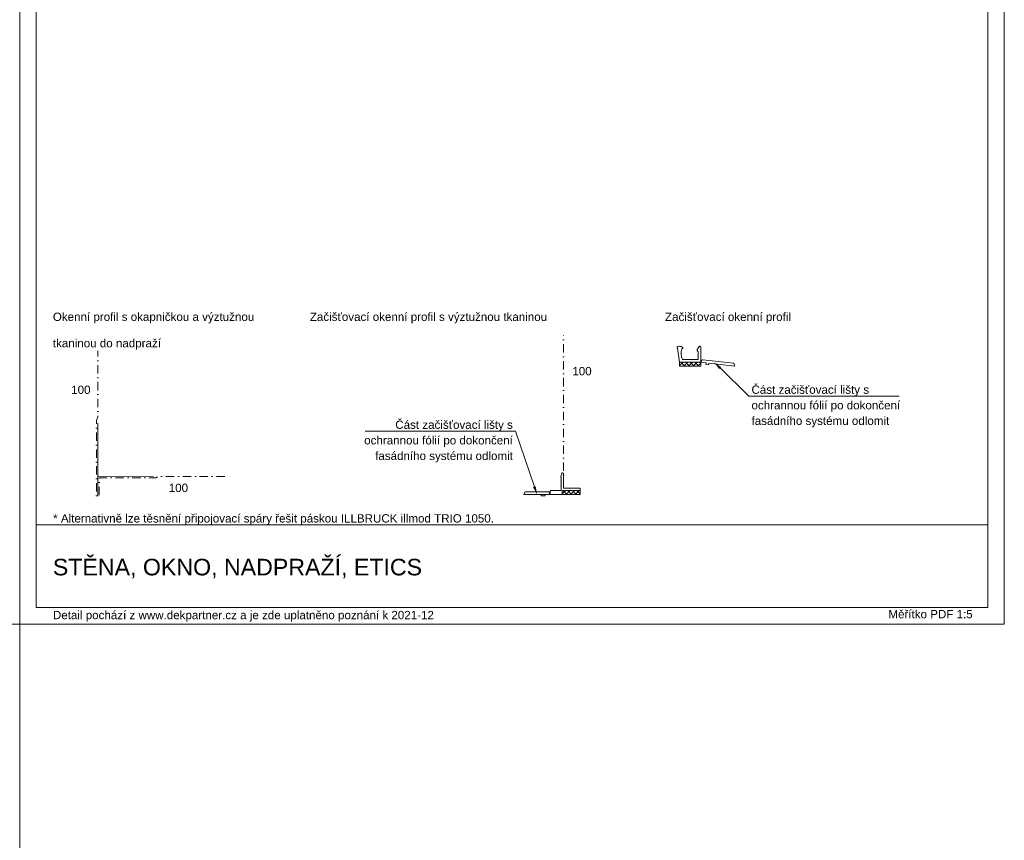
# Model space of a CAD drawing. Header units: millimetres. Extents: x -206567 to 17111, y -22400 to 134443.
# Tile 1 of 22: x -205434 to -203949, y 58544 to 59781. Entities that reach past the tile are written whole.
import ezdxf
from ezdxf.xclip import XClip

# ---------------------------------------------------------------- set-up
doc = ezdxf.new("R2010")
doc.units = ezdxf.units.MM
doc.header["$MEASUREMENT"] = 0
doc.header["$XCLIPFRAME"] = 0
doc.linetypes.add('VÝZTUŽNÁ_SÍŤ', pattern=[25.4, 12.7, -6.35, 0, -6.35])
for name, color, linetype in [('POHLED ZÁPADNÍ_1__K EXPEDICI', 7, 'Continuous'), ('POHLED ZÁPADNÍ_1__ZÁPATÍ', 7, 'Continuous'), ('POHLED ZÁPADNÍ_1_Defpoints', 7, 'Continuous'), ('POHLED ZÁPADNÍ_1_DEK_KÓTY', 7, 'Continuous'), ('POHLED ZÁPADNÍ_1_DEK_POPIS', 7, 'Continuous'), ('POHLED ZÁPADNÍ_1_DEK_SLABA', 7, 'Continuous'), ('POHLED ZÁPADNÍ_1_DEK_Výztužná síť', 7, 'Continuous'), ('POHLED ZÁPADNÍ_1_DEK_WinDEK', 7, 'Continuous'), ('POHLED ZÁPADNÍ_1_DEK_ŠRAFY', 7, 'Continuous'), ('POHLED ZÁPADNÍ_1_moje-rastr-pozn', 7, 'Continuous')]:
    doc.layers.add(name, color=color, linetype=linetype)
doc.styles.add('GENEROVANÝ_STYL_1', font='txt')

# ---------------------------------------------------------------- blocks, each defined once
blk = doc.blocks.new('Kresba_1_1', base_point=(-208410.3, 58942.6))
at = {"layer": 'POHLED ZÁPADNÍ_1_DEK_KÓTY', "linetype": 'Continuous', "lineweight": 18}
for points in [[(-204379.4, 59254.4), (-204376.5, 59257.4), (-204386.9, 59264.6)], [(-204656, 59077.6), (-204659.9, 59076.2), (-204653.9, 59065.1)]]:
    blk.add_hatch(color=6, dxfattribs=at).paths.add_polyline_path(points)
at = {"layer": 'POHLED ZÁPADNÍ_1_DEK_ŠRAFY', "linetype": 'Continuous', "lineweight": 18}
h = blk.add_hatch(dxfattribs=at)
h.set_pattern_fill('ANSI37_0001', color=3, style=0, pattern_type=2)
h.set_pattern_definition([(315, (-109474.5844, -549481.6877), (3.535533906, 3.535533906), []), (225, (-109474.5844, -549481.6877), (-3.535533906, 3.535533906), [])])
h.paths.add_polyline_path([(-204438.9, 59264.7), (-204438.9, 59258.7), (-204406.9, 59258.7), (-204406.9, 59264.7)])
h = blk.add_hatch(dxfattribs=at)
h.set_pattern_fill('ANSI37_0001', color=3, style=0, pattern_type=2)
h.set_pattern_definition([(135, (-296585.6, -530652.1483), (3.42504847, 3.42504847), []), (45, (-296585.6, -530652.1483), (-3.42504847, 3.42504847), [])])
h.paths.add_polyline_path([(-204588.9, 59070.9), (-204615.9, 59070.9), (-204615.9, 59065.1), (-204588.9, 59065.1)])
at = {"layer": 'POHLED ZÁPADNÍ_1__K EXPEDICI', "color": 3, "linetype": 'Continuous', "lineweight": 18, "flags": 128}
blk.add_lwpolyline([(-205434.2, 60969.6), (-203949.2, 60969.6), (-203949.2, 58869.6), (-205434.2, 58869.6)], close=True, dxfattribs=at)
at = {"layer": 'POHLED ZÁPADNÍ_1_Defpoints', "color": 7, "linetype": 'Continuous', "lineweight": 18}
blk.add_line((-205684.2, 58869.6), (-205184.2, 58869.6), dxfattribs=at)
at = {"layer": 'POHLED ZÁPADNÍ_1_DEK_KÓTY', "color": 6, "linetype": 'Continuous', "lineweight": 18}
for p, q in [((-204377.9, 59255.9), (-204334.5, 59213.6)), ((-204334.5, 59213.6), (-204332.5, 59213.6)), ((-204332.5, 59213.6), (-204107.6, 59213.6)), ((-204688.4, 59160.7), (-204913.3, 59160.7)), ((-204686.4, 59160.7), (-204688.4, 59160.7)), ((-204657.9, 59076.9), (-204686.4, 59160.7))]:
    blk.add_line(p, q, dxfattribs=at)
at = {"layer": 'POHLED ZÁPADNÍ_1_DEK_POPIS', "color": 6, "linetype": 'Continuous', "lineweight": 18}
blk.add_line((-205409.2, 59019.6), (-203974.2, 59019.6), dxfattribs=at)
at = {"layer": 'POHLED ZÁPADNÍ_1_DEK_POPIS', "color": 6, "linetype": 'Continuous', "lineweight": 18, "flags": 128}
blk.add_lwpolyline([(-205409.2, 60944.6), (-203974.2, 60944.6), (-203974.2, 58894.6), (-205409.2, 58894.6)], close=True, dxfattribs=at)
at = {"layer": 'POHLED ZÁPADNÍ_1_DEK_SLABA', "color": 153, "linetype": 'Continuous', "lineweight": 18}
for p, q in [((-204438.9, 59264.7), (-204441.9, 59285.7)), ((-204412.4, 59283.8), (-204409.3, 59288.2)), ((-204411.2, 59281), (-204412.3, 59282.3)), ((-204408.3, 59288.7), (-204408.1, 59288.7)), ((-204406.9, 59287.5), (-204406.9, 59264.7)), ((-204436.6, 59278.2), (-204436.2, 59278)), ((-204436.6, 59277.8), (-204436.2, 59278)), ((-204436.6, 59277.4), (-204436.2, 59277.2)), ((-204436.6, 59277), (-204436.2, 59277.2)), ((-204436.6, 59276.7), (-204436.1, 59276.5)), ((-204436.5, 59276.3), (-204436.1, 59276.5)), ((-204434.4, 59268.7), (-204410.9, 59268.7)), ((-204410.9, 59276.4), (-204411.3, 59276.2)), ((-204410.9, 59276), (-204411.3, 59276.2)), ((-204410.9, 59275.6), (-204411.3, 59275.4)), ((-204410.9, 59275.2), (-204411.3, 59275.4)), ((-204410.9, 59274.8), (-204411.3, 59274.6)), ((-204410.9, 59274.4), (-204411.3, 59274.6)), ((-204410.9, 59274), (-204411.3, 59273.8)), ((-204410.9, 59273.6), (-204411.3, 59273.8)), ((-204410.9, 59273.2), (-204411.3, 59273)), ((-204410.9, 59272.8), (-204411.3, 59273)), ((-204410.9, 59268.7), (-204410.9, 59280.2)), ((-204406.9, 59264.7), (-204404.8, 59268)), ((-204404.1, 59268.4), (-204357.4, 59263)), ((-204438.9, 59264.7), (-204438.9, 59258.7)), ((-204438.9, 59264.7), (-204406.9, 59264.7)), ((-204438.9, 59258.7), (-204406.9, 59258.7)), ((-204406.9, 59264.7), (-204406.9, 59258.7)), ((-204398.9, 59263.7), (-204406.9, 59264.7)), ((-204399.2, 59261.1), (-204398.9, 59263.7)), ((-204395.3, 59260.7), (-204399.2, 59261.1)), ((-204395, 59263.3), (-204395.3, 59260.7)), ((-204355.5, 59258.7), (-204395, 59263.3)), ((-204355.5, 59258.7), (-204356.7, 59262.4)), ((-204618.1, 59092.3), (-204616.5, 59097.3)), ((-204617.6, 59090.9), (-204617.6, 59071.5)), ((-204615.6, 59097.7), (-204615.4, 59097.7)), ((-204614.2, 59075.2), (-204614.2, 59096.6)), ((-204617.6, 59087.8), (-204618, 59087.6)), ((-204617.6, 59087.4), (-204618, 59087.6)), ((-204617.6, 59087), (-204618, 59086.8)), ((-204617.6, 59086.7), (-204618, 59086.8)), ((-204617.6, 59086.3), (-204618, 59086.1)), ((-204617.6, 59085.9), (-204618, 59086.1)), ((-204617.6, 59085.5), (-204618, 59085.3)), ((-204617.6, 59085.1), (-204618, 59085.3)), ((-204617.6, 59084.7), (-204618, 59084.5)), ((-204617.6, 59084.3), (-204618, 59084.5)), ((-204617.6, 59084), (-204618, 59083.8)), ((-204617.6, 59083.6), (-204618, 59083.8)), ((-204617.6, 59083.2), (-204618, 59083)), ((-204617.6, 59082.8), (-204618, 59083)), ((-204617.6, 59082.4), (-204618, 59082.2)), ((-204617.6, 59082), (-204618, 59082.2)), ((-204617.6, 59081.6), (-204618, 59081.4)), ((-204617.6, 59081.2), (-204618, 59081.4)), ((-204617.6, 59080.9), (-204618, 59080.7)), ((-204617.6, 59080.5), (-204618, 59080.7)), ((-204617.6, 59080.2), (-204618, 59080)), ((-204617.6, 59079.8), (-204618, 59080)), ((-204617.6, 59079.4), (-204618, 59079.2)), ((-204617.6, 59079), (-204618, 59079.2)), ((-204617.6, 59078.6), (-204618, 59078.4)), ((-204617.6, 59078.2), (-204618, 59078.4)), ((-204617.6, 59077.9), (-204618, 59077.7)), ((-204617.6, 59077.5), (-204618, 59077.7)), ((-204617.6, 59077.1), (-204618, 59076.9)), ((-204617.6, 59076.7), (-204618, 59076.9)), ((-204614.2, 59087.8), (-204613.8, 59087.6)), ((-204614.2, 59087.4), (-204613.8, 59087.6)), ((-204614.2, 59087), (-204613.8, 59086.8)), ((-204614.2, 59086.7), (-204613.8, 59086.8)), ((-204614.2, 59086.3), (-204613.8, 59086.1)), ((-204614.2, 59085.9), (-204613.8, 59086.1)), ((-204614.2, 59085.5), (-204613.8, 59085.3)), ((-204614.2, 59085.1), (-204613.8, 59085.3)), ((-204614.2, 59084.7), (-204613.8, 59084.5)), ((-204614.2, 59084.3), (-204613.8, 59084.5)), ((-204614.2, 59084), (-204613.8, 59083.8)), ((-204614.2, 59083.6), (-204613.8, 59083.8)), ((-204614.2, 59083.2), (-204613.8, 59083)), ((-204614.2, 59082.8), (-204613.8, 59083)), ((-204614.2, 59082.4), (-204613.8, 59082.2)), ((-204614.2, 59082), (-204613.8, 59082.2)), ((-204614.2, 59081.6), (-204613.8, 59081.4)), ((-204614.2, 59081.2), (-204613.8, 59081.4)), ((-204614.2, 59080.9), (-204613.8, 59080.7)), ((-204614.2, 59080.5), (-204613.8, 59080.7)), ((-204614.2, 59080.2), (-204613.8, 59080)), ((-204614.2, 59079.8), (-204613.8, 59080)), ((-204614.2, 59079.4), (-204613.8, 59079.2)), ((-204614.2, 59079), (-204613.8, 59079.2)), ((-204614.2, 59078.6), (-204613.8, 59078.4)), ((-204614.2, 59078.2), (-204613.8, 59078.4)), ((-204614.2, 59077.9), (-204613.8, 59077.7)), ((-204614.2, 59077.5), (-204613.8, 59077.7)), ((-204614.2, 59077.1), (-204613.8, 59076.9)), ((-204614.2, 59076.7), (-204613.8, 59076.9)), ((-204589.3, 59074.8), (-204613.8, 59074.8)), ((-204588.9, 59074.4), (-204588.9, 59070.9)), ((-204673.9, 59065.1), (-204672.3, 59068.5)), ((-204633.9, 59065.1), (-204673.9, 59065.1)), ((-204636.2, 59068.9), (-204671.6, 59068.9)), ((-204647.9, 59063.1), (-204647.9, 59065.1)), ((-204641.9, 59063.1), (-204647.9, 59063.1)), ((-204641.9, 59065.1), (-204641.9, 59063.1)), ((-204633.9, 59065.1), (-204635.5, 59068.5)), ((-204633.9, 59070.3), (-204633.9, 59065.1)), ((-204615.9, 59065.1), (-204633.9, 59065.1)), ((-204618.2, 59070.9), (-204633.3, 59070.9)), ((-204588.9, 59070.9), (-204615.9, 59070.9)), ((-204615.9, 59065.1), (-204615.9, 59070.9)), ((-204588.9, 59070.9), (-204588.9, 59065.1))]:
    blk.add_line(p, q, dxfattribs=at)
at = {"layer": 'POHLED ZÁPADNÍ_1_DEK_SLABA', "color": 153, "linetype": 'Continuous', "lineweight": 18, "flags": 128}
for points in [[(-204435.7, 59284.7), (-204435.1, 59285), (-204434.7, 59285.2), (-204434.4, 59285.6), (-204434.2, 59285.9), (-204434.2, 59286.3), (-204434.4, 59286.7), (-204434.7, 59287.1), (-204435.2, 59287.5), (-204435.8, 59287.8), (-204436.5, 59288.1), (-204437.3, 59288.3), (-204438.1, 59288.5), (-204438.9, 59288.6), (-204439.8, 59288.6), (-204440.5, 59288.5), (-204441.2, 59288.4), (-204441.8, 59288.2), (-204442.3, 59287.9), (-204442.6, 59287.6), (-204442.8, 59287.2), (-204442.8, 59286.8), (-204442.7, 59286.4), (-204442.4, 59286), (-204441.9, 59285.7)], [(-205316.6, 59172.6), (-205316.6, 59062.6)], [(-205317.1, 59092.5), (-205232.3, 59091.8)]]:
    blk.add_lwpolyline(points, dxfattribs=at)
at = {"layer": 'POHLED ZÁPADNÍ_1_DEK_SLABA', "color": 153, "linetype": 'Continuous', "lineweight": 18}
for centre, radius, start, end in [((-204414.7, 59278.3), 22, 163.0254, 206.0671), ((-204411.4, 59283.1), 1.2, 144.8428, 220.7557), ((-204408.3, 59287.5), 1.2, 90, 144.8428), ((-204408.1, 59287.5), 1.2, 0, 90), ((-204412.1, 59280.2), 1.2, 0, 40.7557), ((-204404.2, 59267.6), 0.8, 83.3858, 148.3071), ((-204357.5, 59262.2), 0.8, 18.4644, 83.3858), ((-204617, 59091.9), 1.16, 162.5804, 238.4933), ((-204615.6, 59096.6), 1.16, 90, 144.8428), ((-204615.4, 59096.6), 1.16, 0, 90), ((-204613.8, 59075.2), 0.4, 180, 270), ((-204589.3, 59074.4), 0.4, 0, 90), ((-204671.6, 59068.2), 0.773, 89.9197, 154.841), ((-204636.2, 59068.2), 0.773, 25.159, 90.0803), ((-204633.3, 59070.3), 0.6, 90, 180.0002), ((-204618.2, 59071.5), 0.6, 270, 0)]:
    blk.add_arc(centre, radius, start, end, dxfattribs=at)
at = {"layer": 'POHLED ZÁPADNÍ_1_DEK_Výztužná síť', "color": 1, "linetype": 'VÝZTUŽNÁ_SÍŤ', "lineweight": 18}
blk.add_line((-204614.2, 59075.2), (-204613.8, 59305.2), dxfattribs=at)
at = {"layer": 'POHLED ZÁPADNÍ_1_DEK_Výztužná síť', "color": 1, "linetype": 'VÝZTUŽNÁ_SÍŤ', "lineweight": 18, "flags": 128}
blk.add_lwpolyline([(-205124.7, 59092.5), (-205224.7, 59092.5), (-205229.1, 59090.4), (-205314.5, 59090.4), (-205314.5, 59062.4), (-205318.6, 59062.4), (-205318.3, 59177.1), (-205316.6, 59181.6), (-205316.6, 59281.6)], dxfattribs=at)
at = {"layer": 'POHLED ZÁPADNÍ_1_DEK_WinDEK', "color": 7, "linetype": 'Continuous', "lineweight": 18}
blk.add_line((-204406.9, 59264.7), (-204406.9, 59263.9), dxfattribs=at)
at = {"layer": 'POHLED ZÁPADNÍ_1_DEK_ŠRAFY', "color": 3, "linetype": 'Continuous', "lineweight": 18}
blk.add_line((-204615.9, 59065.1), (-204588.9, 59065.1), dxfattribs=at)
at = {"layer": 'POHLED ZÁPADNÍ_1_moje-rastr-pozn', "color": 241, "linetype": 'Continuous', "lineweight": 18}
blk.add_line((-205434.2, 63468.7), (-205434.2, 55861.3), dxfattribs=at)
at = {"layer": 'POHLED ZÁPADNÍ_1__ZÁPATÍ', "color": 6, "linetype": 'Continuous', "lineweight": 18, "insert": (-205384.2, 58953.3), "char_height": 25, "attachment_point": 4, "style": 'GENEROVANÝ_STYL_1'}
blk.add_mtext('\\A1;{\\pql;\\fArial|b0|i0|c238|p38;STĚNA, OKNO, NADPRAŽÍ, ETICS}', dxfattribs=at)
at = {"layer": 'POHLED ZÁPADNÍ_1_DEK_KÓTY', "color": 6, "linetype": 'Continuous', "lineweight": 18, "char_height": 12.5, "style": 'GENEROVANÝ_STYL_1'}
for s, insert, width, attachment_point, line_spacing_factor in [('\\A1;{\\pql;\\fArial|b0|i0|c238|p38;Okenní profil s okapničkou a výztužnou \\fArial|b0|i0|c238|p38;tkaninou do nadpraží}', (-205384.2, 59339.4), 305.971, 1, 1.908302), ('\\A1;{\\pql;\\fArial|b0|i0|c238|p38;Část začišťovací lišty s \\fArial|b0|i0|c238|p38;ochrannou fólií po dokončení \\fArial|b0|i0|c238|p38;fasádního systému odlomit}', (-204330.5, 59229.5), 247.342, 1, 1.126051), ('\\A1;{\\pqr;\\fArial|b0|i0|c238|p38;Část začišťovací lišty s \\fArial|b0|i0|c238|p38;ochrannou fólií po dokončení \\fArial|b0|i0|c238|p38;fasádního systému odlomit}', (-204690.4, 59176.6), 247.342, 3, 1.126051)]:
    blk.add_mtext(s, dxfattribs=dict(at, insert=insert, width=width, attachment_point=attachment_point, line_spacing_factor=line_spacing_factor))
for s, insert, attachment_point in [('\\A1;{\\pql;\\fArial|b0|i0|c238|p38;Začišťovací okenní profil s výztužnou tkaninou}', (-204996.6, 59339.4), 1), ('\\A1;{\\pql;\\fArial|b0|i0|c238|p38;Začišťovací okenní profil}', (-204460.9, 59339.4), 1), ('\\A1;{\\pql;\\fArial|b0|i0|c238|p38;100}', (-204600.7, 59244.7), 7), ('\\A1;{\\pql;\\fArial|b0|i0|c238|p38;100}', (-205356.5, 59216.6), 7), ('\\A1;{\\pql;\\fArial|b0|i0|c238|p38;100}', (-205209.4, 59068.7), 7), ('\\A1;{\\pql;\\fArial|b0|i0|c238|p38;* Alternativně lze těsnění připojovací spáry řešit páskou ILLBRUCK illmod TRIO 1050.}', (-205383.7, 59027.2), 4), ('\\A1;{\\pql;\\fArial|b0|i0|c238|p38;Měřítko PDF 1:5}', (-204124, 58884.6), 4)]:
    blk.add_mtext(s, dxfattribs=dict(at, insert=insert, attachment_point=attachment_point))
at = {"layer": 'POHLED ZÁPADNÍ_1_DEK_KÓTY', "color": 180, "linetype": 'Continuous', "lineweight": 18, "insert": (-205384.1, 58881.4), "char_height": 12.5, "attachment_point": 4, "style": 'GENEROVANÝ_STYL_1'}
blk.add_mtext('\\A1;{\\pql;\\fArial|b0|i0|c238|p38;Detail pochází z www.dekpartner.cz a je zde uplatněno poznání k 2021-12}', dxfattribs=at)

msp = doc.modelspace()

# ---------------------------------------------------------------- block references
at = {"color": 9, "linetype": 'Continuous', "lineweight": 13}
ref = msp.add_blockref('Kresba_1_1', (-208410.3, 58942.6), dxfattribs=at)
XClip(ref).set_block_clipping_path([(-206567.14210569, 55861.3404148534), (-203471.9827919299, 63468.7317322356)])

doc.saveas('drawing.dxf')
